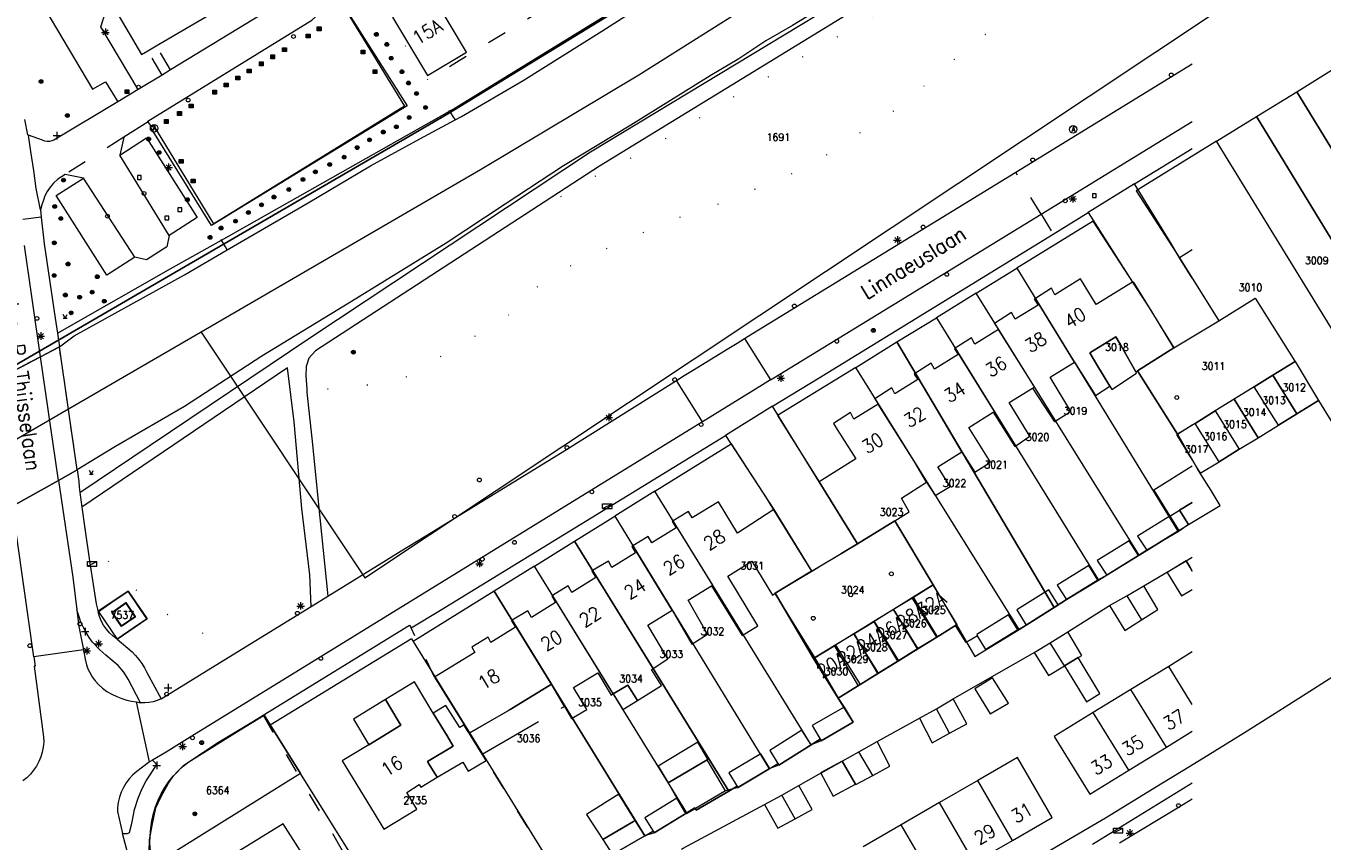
# Model space of a CAD drawing. Header units: metres. Extents: x 3 to 114181, y 112716 to 476231.
# Tile 47 of 90: x 112845 to 113017, y 475329 to 475437. Entities that reach past the tile are written whole.
import ezdxf
from ezdxf.enums import TextEntityAlignment as Align

# ---------------------------------------------------------------- set-up
doc = ezdxf.new("R2010")
doc.units = ezdxf.units.M
doc.header["$MEASUREMENT"] = 0
for name, pattern in [('DGN Style 1', [5.201608, 0.008655, -5.192953]), ('DGN Style 3', [12.11689, 8.654921, -3.461969]), ('DGN Style 5', [6.058445, 2.596476, -3.461969])]:
    doc.linetypes.add(name, pattern=pattern)
for name, color, linetype, lineweight in [('Cultuurscheiding BGT', 3, 'DGN Style 1', 0), ('Functie scheiding OTD BGT', 7, 'DGN Style 5', 0), ('Functie scheiding OWT BGT', 4, 'DGN Style 5', 0), ('Functie scheiding WGD BGT', 7, 'DGN Style 5', 0), ('Functie scheiding WGD H1 BGT', 7, 'DGN Style 5', 0), ('Hek BGT', 7, 'Continuous', 13), ('Insteeksloot BGT', 4, 'Continuous', 0), ('Kadasterperceelnummers', 14, 'Continuous', 0), ('Kadasterpercelen', 14, 'Continuous', 13), ('Kant algemeen verharding BGT', 7, 'Continuous', 0), ('Kant algemeen verharding H1 BGT', 7, 'Continuous', 0), ('Kant water BGT', 4, 'Continuous', 0), ('Lage trafo BGT', 1, 'Continuous', 30), ('Luifel H1 BGT', 1, 'DGN Style 3', 13), ('Onbegroeid terreindeel BGT', 7, 'Continuous', 0), ('Overbruggingsdeel-Dek H1 BGT', 6, 'Continuous', 13), ('Pand BGT', 7, 'Continuous', 13), ('Symbool Afvalbak BGT', 5, 'Continuous', 0), ('Symbool Boom BGT', 3, 'Continuous', 0), ('Symbool Brandkraan BGT', 1, 'Continuous', 0), ('Symbool Drainageput BGT', 5, 'Continuous', 0), ('Symbool Inspectieput BGT', 5, 'Continuous', 0), ('Symbool Kast BGT', 7, 'Continuous', 0), ('Symbool Kolk BGT', 5, 'Continuous', 0), ('Symbool Lichtmast BGT', 7, 'Continuous', 0), ('Symbool Paal - Steen BGT', 7, 'Continuous', 0), ('Symbool Verkeersbordpaal BGT', 7, 'Continuous', 0), ('Symbool Verklikker Transportleiding BGT', 5, 'Continuous', 0), ('Tekst Nummeraanduidingsreeks BGT', 7, 'Continuous', 0), ('Tekst ORL Straatnaam BGT', 3, 'Continuous', 0), ('Tussenmuur BGT', 7, 'Continuous', 13)]:
    doc.layers.add(name, color=color, linetype=linetype, lineweight=lineweight)
doc.styles.add('Style-STANDARD', font='STANDARD.shx')

# ---------------------------------------------------------------- blocks, each defined once
blk = doc.blocks.new('CELQ31')
at = {"layer": 'Symbool Verklikker Transportleiding BGT'}
for p, q in [((0, 0), (-0.025, 0.05)), ((-0.025, 0), (0.025, 0)), ((0, 0), (0.025, 0.05))]:
    blk.add_line(p, q, dxfattribs=at)
blk = doc.blocks.new('CELQ70')
at = {"layer": 'Symbool Kast BGT'}
for p, q in [((-0.062, 0.031), (0.062, 0.031)), ((-0.062, -0.031), (-0.062, 0.031)), ((-0.062, -0.031), (0.062, 0.031)), ((0.062, -0.031), (0.062, 0.031)), ((-0.062, -0.031), (0.062, -0.031))]:
    blk.add_line(p, q, dxfattribs=at)
blk = doc.blocks.new('CELQ49')
at = {"layer": 'Symbool Afvalbak BGT'}
blk.add_circle((0, 0), 0.05, dxfattribs=at)
at = {"layer": 'Symbool Afvalbak BGT', "style": 'Style-STANDARD'}
blk.add_text('A', height=0.0667, dxfattribs=at).set_placement((0.003, 0.003), align=Align.MIDDLE_CENTER)
blk = doc.blocks.new('CELQ21')
at = {"layer": 'Symbool Lichtmast BGT'}
for p, q in [((-0.05, 0), (0.05, 0)), ((0.035, -0.034), (-0.035, 0.034)), ((0.035, 0.034), (-0.035, -0.034)), ((0, 0.053), (0, -0.047))]:
    blk.add_line(p, q, dxfattribs=at)
blk = doc.blocks.new('CELQ42')
at = {"layer": 'Symbool Brandkraan BGT'}
for p, q in [((-0.021, 0.021), (0.021, -0.021)), ((-0.021, -0.021), (0.021, 0.021))]:
    blk.add_line(p, q, dxfattribs=at)
blk.add_circle((0, 0), 0.025, dxfattribs=at)
blk = doc.blocks.new('CELQ24')
at = {"layer": 'Symbool Drainageput BGT'}
blk.add_circle((0, 0), 0.025, dxfattribs=at)
blk = doc.blocks.new('CELQ72')
at = {"layer": 'Symbool Inspectieput BGT', "flags": 128}
blk.add_lwpolyline([(0.025, 0.025), (-0.025, 0.025), (-0.025, -0.025), (0.025, -0.025)], close=True, dxfattribs=at)
blk = doc.blocks.new('CELQ24_1')
at = {"layer": 'Symbool Kolk BGT'}
blk.add_circle((0, 0), 0.025, dxfattribs=at)
blk = doc.blocks.new('CELA07')
at = {"layer": 'Symbool Boom BGT'}
for radius in [0.025, 0.018, 0.011, 0.00407]:
    blk.add_circle((0, 0), radius, dxfattribs=at)
blk = doc.blocks.new('CELQ30')
at = {"layer": 'Symbool Verkeersbordpaal BGT'}
for p, q in [((-0.05, 0), (0.05, 0)), ((0, 0.05), (0, -0.05))]:
    blk.add_line(p, q, dxfattribs=at)
blk = doc.blocks.new('CELQ20')
at = {"layer": 'Symbool Paal - Steen BGT', "flags": 128}
for points in [[(-0.025, -0.025), (-0.025, 0.025), (0.025, 0.025), (0.025, -0.025)], [(-0.018, -0.018), (-0.018, 0.018), (0.018, 0.018), (0.018, -0.018)], [(-0.011, -0.011), (-0.011, 0.011), (0.011, 0.011), (0.011, -0.011)], [(-0.004, -0.004), (-0.004, 0.004), (0.004, 0.004), (0.004, -0.004)]]:
    blk.add_lwpolyline(points, close=True, dxfattribs=at)

msp = doc.modelspace()

# ---------------------------------------------------------------- linework, layer by layer
at = {"layer": 'Cultuurscheiding BGT', "flags": 128}
for points in [[(112911.53, 475411.85), (112915.65, 475413.85), (112919.18, 475416.08), (112922.89, 475418.04), (112926.05, 475419.61), (112929.88, 475421.79), (112933.54, 475423.98), (112940.02, 475428), (112942.5, 475429.36), (112944.87, 475430.77), (112955.93, 475437.12), (112958.92, 475438.92), (112961.9, 475440.83), (112967.66, 475444.73), (112970.9, 475447.07), (112974.19, 475449.07), (112977.2, 475451.21), (112979.34, 475452.59), (112982.47, 475454.68), (112984.89, 475456.4), (112989.18, 475459.79)], [(112993.67, 475449.85), (112992.42, 475447.79), (112989.52, 475443.55), (112985.07, 475441.38), (112977.42, 475439.35), (112970.35, 475434.05), (112961.31, 475426.18), (112948.95, 475418.09), (112937.58, 475413.38), (112930.23, 475410.84), (112920.35, 475406.44), (112914.17, 475403.29), (112908.96, 475398.17), (112896.22, 475390.6), (112895.38, 475390.11), (112887.5, 475388.7), (112882.56, 475388.74)], [(112901.52, 475425.55), (112898.84, 475429.82), (112898.64, 475429.7), (112892.09, 475439.57), (112891.66, 475439.93), (112891.26, 475439.98)], [(112871.27, 475408.48), (112870.24, 475410.64)], [(112853.15, 475370.25), (112854.58, 475368.11), (112856.41, 475365.74), (112859.49, 475362.52), (112861.2, 475360.93), (112865.27, 475358.03), (112867.32, 475357.22), (112868.99, 475356.27), (112870.34, 475355.28), (112873.28, 475353.85)]]:
    msp.add_lwpolyline(points, dxfattribs=at)
at = {"layer": 'Functie scheiding OTD BGT', "flags": 128}
for points in [[(112888.14, 475442.13), (112892.43, 475443.09), (112925.48, 475462.57), (112932.7, 475450.28), (112930.29, 475449.04), (112898.84, 475429.82)], [(112863.38, 475430.34), (112861.48, 475433.54)], [(112864.49, 475431.03), (112862.61, 475434.2)], [(112997.02, 475371.91), (112998.3, 475372.67)], [(112899.52, 475350.55), (112896.41, 475357.09)], [(112876.77, 475345.52), (112892.04, 475319.5)], [(112904.1, 475343.15), (112905.83, 475340.36), (112916.25, 475323.54)]]:
    msp.add_lwpolyline(points, dxfattribs=at)
at = {"layer": 'Functie scheiding OWT BGT', "flags": 128}
for points in [[(112901.52, 475425.55), (112901.95, 475424.87), (112902.25, 475424.4)], [(112872.03, 475407.16), (112871.78, 475407.59), (112871.27, 475408.48)]]:
    msp.add_lwpolyline(points, dxfattribs=at)
at = {"layer": 'Functie scheiding WGD BGT', "flags": 128}
for points in [[(112858.32, 475422.1), (112850.54, 475417.18)], [(112979.95, 475411.91), (112976.58, 475417.48)], [(112847.36, 475411.49), (112844.93, 475411.18)], [(112979.95, 475411.91), (112981.54, 475409.27)], [(112997.54, 475394.18), (113000, 475395.64)], [(112852.49, 475375.03), (112852.74, 475373.09)], [(112955.61, 475368.22), (112949.54, 475364.57)]]:
    msp.add_lwpolyline(points, dxfattribs=at)
at = {"layer": 'Functie scheiding WGD H1 BGT', "flags": 128}
for points in [[(112849.65, 475376.63), (112852.14, 475378.02), (112849.77, 475394.34), (112847.25, 475393.02)], [(112847.25, 475393.02), (112841.18, 475389.84)], [(112843.54, 475373.21), (112849.65, 475376.63)]]:
    msp.add_lwpolyline(points, dxfattribs=at)
at = {"layer": 'Hek BGT', "flags": 128}
msp.add_lwpolyline([(112888.12, 475438.5), (112895.89, 475426.28), (112869.96, 475410.42), (112861.81, 475423.51)], dxfattribs=at)
at = {"layer": 'Insteeksloot BGT', "flags": 128}
for points in [[(112955.23, 475459.62), (112943.74, 475452.06), (112931.47, 475443.92), (112902.1, 475425.88), (112901.52, 475425.55)], [(112871.27, 475408.48), (112901.52, 475425.55)], [(112849.51, 475396.14), (112864.87, 475404.88), (112871.27, 475408.48)]]:
    msp.add_lwpolyline(points, dxfattribs=at)
at = {"layer": 'Kadasterpercelen', "linetype": 'Continuous', "flags": 128}
for points in [[(112510.57, 475198.52), (112680.95, 475297.36), (112696.27, 475305.99), (112716.72, 475318.13), (112732.72, 475327.64), (112753.48, 475339.18), (112766.38, 475346.56), (112780.63, 475354.93), (112792.71, 475361.91), (112807.23, 475370.08), (112818.18, 475376.1), (112827.88, 475381.98), (112838.65, 475388.84), (112901.28, 475425.18), (112938.13, 475447.79), (112976.73, 475472.2), (113011.03, 475494.48), (113043, 475514.98)], [(113027.2, 475494.73), (113005.05, 475480.51), (112963.22, 475453.65), (112942.73, 475440.55), (112926.62, 475430.31), (112905.6, 475417.77), (112868.55, 475396.28), (112631.62, 475258.84), (112628.14, 475256.81), (112512.83, 475189.92)], [(112938.13, 475447.79), (112901.28, 475425.18), (112838.65, 475388.84), (112838.3, 475391.38), (112837.15, 475398.98), (112826.41, 475392.73), (112815.56, 475386.41), (112803.42, 475379.41), (112791.35, 475372.46), (112791.46, 475418.28), (112801.1, 475423.84), (112806.1, 475426.8), (112806.19, 475426.85), (112822.79, 475436.67), (112829.89, 475440.9)], [(112923.13, 475327.07), (112927.39, 475329.54), (112928.47, 475330.17), (112928.63, 475329.92), (112932.95, 475332.57), (112934.05, 475333.24), (112934.19, 475332.93), (112938.53, 475335.47), (112939.65, 475336.12), (112939.71, 475335.89), (112943.89, 475338.42), (112945.03, 475339.11), (112945.19, 475338.9), (112949.48, 475341.59), (112950.65, 475342.33), (112950.78, 475342.13), (112955.05, 475344.61), (112953.06, 475347.79), (112955.95, 475349.58), (112958.39, 475351.09), (112961.05, 475352.73), (112963.62, 475354.33), (112966.11, 475355.87), (112968.71, 475357.47), (112971.14, 475353.28), (112977.03, 475356.89), (112977.95, 475357.45), (112981.66, 475359.79), (112983.33, 475360.84), (112987.56, 475363.42), (112992.87, 475366.67), (112992.97, 475366.73), (112998.1, 475369.91), (112999.5, 475370.77), (113003.71, 475373.29), (113002.52, 475375.28), (113001.06, 475377.59), (113003.54, 475379.11), (113006.2, 475380.75), (113008.72, 475382.29), (113011.41, 475383.95), (113013.88, 475385.47), (113016.75, 475387.23), (113019.42, 475382.83)], [(113018.65, 475350.61), (113014.61, 475348.04), (113010.97, 475345.75), (113006.9, 475343.19), (113003, 475340.77), (112999.75, 475338.77), (112996.05, 475336.49), (112992.15, 475334.11), (112988.49, 475331.89), (112952.47, 475310.79)]]:
    msp.add_lwpolyline(points, dxfattribs=at)
for points in [[(112868.55, 475396.28), (112890.29, 475363.72), (113021.29, 475450.83), (113005.05, 475480.51), (112963.22, 475453.65), (112942.73, 475440.55), (112926.62, 475430.31), (112905.6, 475417.77)], [(113019.18, 475431.41), (113040.34, 475396.64), (113035.19, 475393.27), (113013.85, 475428.12)], [(113013.85, 475428.12), (113035.19, 475393.27), (113031.22, 475390.67), (113029.91, 475389.8), (113008.53, 475424.85)], [(113008.53, 475424.85), (113029.91, 475389.8), (113024.81, 475386.41), (113003.19, 475421.57)], [(113003.19, 475421.57), (112992.55, 475415.02), (112998.3, 475406.13), (113003.52, 475397.78), (113008.35, 475400.79), (113013.59, 475392.41), (113013.62, 475392.37), (113016.75, 475387.23), (113019.42, 475382.83), (113024.81, 475386.41)], [(112986.85, 475410.99), (112976.73, 475404.76), (112998.1, 475369.91), (112999.5, 475370.77), (113003.71, 475373.29), (113002.52, 475375.28), (113001.06, 475377.59), (113000.69, 475378.18), (112998.04, 475382.77), (112992.74, 475391.16), (112997.54, 475394.18), (112994.51, 475399.25)], [(112971.35, 475401.45), (112976.73, 475404.76), (112998.1, 475369.91), (112992.97, 475366.73)], [(112966.07, 475398.19), (112987.56, 475363.42), (112992.87, 475366.67), (112992.97, 475366.73), (112971.35, 475401.45)], [(113013.59, 475392.41), (113013.62, 475392.37), (113010.7, 475390.57), (113008.22, 475389.04), (113005.54, 475387.39), (113003.03, 475385.84), (113000.37, 475384.19), (112998.04, 475382.77), (112992.74, 475391.16), (112997.54, 475394.18), (113003.52, 475397.78), (113008.35, 475400.79)], [(112960.84, 475394.97), (112966.07, 475398.19), (112987.56, 475363.42), (112983.33, 475360.84), (112981.66, 475359.79)], [(112955.37, 475391.6), (112960.84, 475394.97), (112981.66, 475359.79), (112977.95, 475357.45), (112977.03, 475356.89)], [(113013.62, 475392.37), (113016.75, 475387.23), (113013.88, 475385.47), (113010.7, 475390.57)], [(112955.61, 475368.22), (112960.55, 475371.26), (112965.64, 475362.77), (112968.71, 475357.47), (112971.14, 475353.28), (112977.03, 475356.89), (112955.37, 475391.6), (112944.99, 475385.22), (112950.54, 475376.45)], [(113008.22, 475389.04), (113010.7, 475390.57), (113013.88, 475385.47), (113011.41, 475383.95)], [(113008.72, 475382.29), (113011.41, 475383.95), (113008.22, 475389.04), (113005.54, 475387.39)], [(113005.54, 475387.39), (113003.03, 475385.84), (113006.2, 475380.75), (113008.72, 475382.29)], [(113003.54, 475379.11), (113000.37, 475384.19), (113003.03, 475385.84), (113006.2, 475380.75)], [(112998.04, 475382.77), (113000.69, 475378.18), (113001.06, 475377.59), (113003.54, 475379.11), (113000.37, 475384.19)], [(112949.5, 475364.61), (112944.68, 475361.67), (112949.79, 475353.01), (112953.06, 475347.79), (112955.05, 475344.61), (112950.78, 475342.13), (112950.65, 475342.33), (112949.48, 475341.59), (112928.71, 475375.18), (112938.84, 475381.47), (112943.47, 475374.32), (112944.45, 475372.73)], [(112928.71, 475375.18), (112923.41, 475371.89), (112943.89, 475338.42), (112945.03, 475339.11), (112945.19, 475338.9), (112949.48, 475341.59)], [(112923.41, 475371.89), (112943.89, 475338.42), (112939.71, 475335.89), (112939.65, 475336.12), (112938.53, 475335.47), (112918.07, 475368.57)], [(112960.55, 475371.26), (112965.64, 475362.77), (112962.86, 475361.07), (112960.37, 475359.53), (112957.8, 475357.94), (112955.13, 475356.3), (112952.69, 475354.79), (112949.79, 475353.01), (112944.68, 475361.67), (112949.5, 475364.61), (112955.61, 475368.22)], [(112918.07, 475368.57), (112938.53, 475335.47), (112934.19, 475332.93), (112934.05, 475333.24), (112932.95, 475332.57), (112912.75, 475365.26)], [(112912.75, 475365.26), (112907.44, 475361.96), (112927.39, 475329.54), (112928.47, 475330.17), (112928.63, 475329.92), (112932.95, 475332.57)], [(112968.71, 475357.47), (112966.11, 475355.87), (112962.86, 475361.07), (112965.64, 475362.77)], [(112854.93, 475359.29), (112857.41, 475355.6), (112861.35, 475358.29), (112858.87, 475361.96)], [(112907.44, 475361.96), (112896.7, 475355.29), (112916.28, 475323.55), (112923.13, 475327.07), (112927.39, 475329.54)], [(112966.11, 475355.87), (112962.86, 475361.07), (112960.37, 475359.53), (112963.62, 475354.33)], [(112963.62, 475354.33), (112960.37, 475359.53), (112957.8, 475357.94), (112961.05, 475352.73)], [(112961.05, 475352.73), (112958.39, 475351.09), (112955.13, 475356.3), (112957.8, 475357.94)], [(112909.94, 475320.3), (112896.86, 475313.58), (112881.74, 475337.8), (112877.7, 475344.26), (112896.48, 475355.66), (112896.7, 475355.29), (112916.28, 475323.55), (112913.28, 475322.01)], [(112958.39, 475351.09), (112955.13, 475356.3), (112952.69, 475354.79), (112955.95, 475349.58)], [(112955.95, 475349.58), (112953.06, 475347.79), (112949.79, 475353.01), (112952.69, 475354.79)], [(112876.91, 475345.53), (112877.7, 475344.26), (112881.74, 475337.8), (112863.22, 475326.25), (112862.16, 475325.59), (112861.96, 475326.57), (112861.84, 475327.55), (112861.78, 475328.55), (112861.8, 475329.54), (112861.88, 475330.54), (112862.04, 475331.52), (112862.26, 475332.49), (112862.53, 475333.39), (112862.87, 475334.27), (112863.28, 475335.11), (112863.74, 475335.93), (112864.27, 475336.71), (112864.86, 475337.44), (112865.5, 475338.13), (112866.19, 475338.76), (112866.93, 475339.34), (112873.73, 475343.59)], [(112863.22, 475326.25), (112871.4, 475300.7), (112896.86, 475313.58), (112881.74, 475337.8)]]:
    msp.add_lwpolyline(points, close=True, dxfattribs=at)
at = {"layer": 'Kant algemeen verharding BGT', "flags": 128}
for points in [[(112852.14, 475378.02), (112852.36, 475376.47), (112852.4, 475375.72), (112852.49, 475375.03), (112861.82, 475381.3), (112882.99, 475395.54), (112920.21, 475420.17), (112997.44, 475466.84)], [(112989.18, 475459.79), (112921.39, 475418.25), (112911.53, 475411.85)], [(112861.56, 475424.13), (112861.48, 475424.25), (112883.24, 475437.62), (112888.13, 475442.13), (112888.14, 475442.13), (112885.48, 475445.39), (112882.07, 475442.27), (112880.78, 475441.16), (112879.49, 475440.2), (112877.79, 475439.13), (112864.49, 475431.03), (112863.38, 475430.34), (112860.2, 475428.44), (112857.5, 475426.78), (112849.04, 475421.73), (112848.76, 475421.61), (112848.45, 475421.54), (112848.14, 475421.54), (112847.84, 475421.6), (112847.55, 475421.71), (112845.67, 475422.38)], [(112855.66, 475441.53), (112854.66, 475440.96), (112852.6, 475441.34), (112850.78, 475444.39), (112846.28, 475441.75), (112854.16, 475428.49), (112855.88, 475429.44), (112857.5, 475426.78)], [(112860.2, 475428.44), (112855.28, 475436.73), (112855.95, 475438.82), (112856.89, 475439.46)], [(112882.56, 475388.74), (112882.58, 475388.27), (112883.26, 475382.23), (112884.32, 475371.68), (112885.38, 475361.29), (112893.08, 475366.04), (112895.1, 475367.28), (112899.15, 475369.77), (112916.45, 475380.38), (112931.6, 475389.88), (112932.61, 475390.51), (112933.93, 475391.32), (112938.34, 475394.03), (112939.64, 475394.83), (112940.64, 475395.44), (112941.12, 475395.74), (112976.58, 475417.48), (113000, 475431.83)], [(112847.27, 475412.46), (112846.69, 475415.29), (112846.36, 475417.68), (112845.97, 475420.23), (112845.67, 475422.38), (112845.57, 475422.42), (112845.2, 475424.43)], [(112861.56, 475424.13), (112858.32, 475422.1), (112857.8, 475419.71), (112861.33, 475422.01), (112868.03, 475411.48), (112864.34, 475409.1), (112864.03, 475407.57), (112861.31, 475405.86), (112859.79, 475406.23), (112856.05, 475403.83), (112849.35, 475414.36), (112852.96, 475416.67), (112850.54, 475417.18), (112849.58, 475416.56), (112849.01, 475416.01), (112848.54, 475415.48), (112848.15, 475414.93), (112847.85, 475414.35), (112847.65, 475413.78), (112847.45, 475413.15), (112847.27, 475412.46), (112847.36, 475411.49), (112847.76, 475407.96), (112849.2, 475398.13), (112849.51, 475396.14)], [(112979.95, 475411.91), (113000, 475424.19)], [(112864.34, 475409.1), (112857.8, 475419.71)], [(112992.34, 475415.92), (113000, 475420.61)], [(112859.79, 475406.23), (112852.96, 475416.67)], [(112998.3, 475406.13), (112997.21, 475408.03), (112992.34, 475415.92), (112986.18, 475412.11), (112992.07, 475402.9)], [(112911.53, 475411.85), (112883.71, 475393.79), (112882.83, 475392.84), (112882.48, 475391.74), (112882.47, 475390.48), (112882.56, 475388.74)], [(112940.64, 475395.44), (112944.06, 475389.94), (112944.5, 475390.21), (112979.95, 475411.91)], [(112981.54, 475409.27), (112986.18, 475412.11)], [(112944.32, 475386.47), (112950.51, 475390.24), (112981.54, 475409.27)], [(112841.18, 475389.84), (112847.25, 475393.02), (112845.14, 475407.75)], [(112849.51, 475396.14), (112849.64, 475395.23), (112849.77, 475394.34)], [(112847.25, 475393.02), (112849.77, 475394.34)], [(112873.28, 475353.85), (112880.63, 475358.37), (112883.16, 475359.92), (112882.98, 475364.13), (112881.92, 475372.9), (112880.89, 475384.41), (112880.03, 475391.53), (112878.38, 475390.46), (112852.74, 475373.09), (112853.15, 475370.25)], [(112992.74, 475391.16), (112998.04, 475382.77)], [(112944.06, 475389.94), (112943.02, 475389.3), (112941.74, 475388.51), (112937.34, 475385.81), (112936.05, 475385.01), (112935.03, 475384.38), (112933.91, 475383.7), (112866.76, 475342.39), (112863.95, 475340.63), (112862.13, 475339.57)], [(112935.03, 475384.38), (112931.6, 475389.88)], [(112950.54, 475376.45), (112945.62, 475384.38), (112944.32, 475386.47), (112938.1, 475382.57), (112944.5, 475372.76)], [(112861.78, 475324.12), (112861.68, 475327.35), (112861.71, 475329), (112862.06, 475330.92), (112862.56, 475333.25), (112863.22, 475334.66), (112864.26, 475336.52), (112864.9, 475337.48), (112866.27, 475338.91), (112870.63, 475341.81), (112875.49, 475344.72), (112876.77, 475345.52), (112896.2, 475357.46), (112896.41, 475357.09), (112900.29, 475359.42), (112938.1, 475382.57)], [(112852.14, 475378.02), (112849.65, 475376.63), (112851.53, 475363.8), (112852.08, 475359.46)], [(112849.65, 475376.63), (112843.54, 475373.21)], [(112846.37, 475353.27), (112843.54, 475373.21), (112841.18, 475371.89)], [(112965.64, 475362.77), (112960.55, 475371.26)], [(112853.15, 475370.25), (112853.77, 475365.99), (112854.33, 475362.24), (112854.64, 475360.27), (112854.89, 475359.23)], [(112999.5, 475370.77), (112998.25, 475369.92)], [(112993.99, 475367.39), (112992.87, 475366.67)], [(112993.57, 475362.67), (112999.19, 475365.98)], [(112988.67, 475364.06), (112987.49, 475363.41)], [(112883.16, 475359.92), (112885.38, 475361.29)], [(112944.66, 475361.63), (112949.89, 475353.14)], [(112983.33, 475360.84), (112982.21, 475360.12)], [(112856.71, 475348.3), (112857.37, 475348), (112858.03, 475347.72), (112858.7, 475347.5), (112859.34, 475347.36), (112859.98, 475347.27), (112860.52, 475347.15), (112858.89, 475350.27), (112858.31, 475351.22), (112857.58, 475352.08), (112856.78, 475352.76), (112855.95, 475353.45), (112855.12, 475354.19), (112854.17, 475355.19), (112853.72, 475355.81), (112853.31, 475356.46), (112852.95, 475357.13), (112852.63, 475357.83), (112852.37, 475358.55), (112852.08, 475359.46), (112852.36, 475357.29), (112852.97, 475354.18), (112853.18, 475352.94), (112853.37, 475352.2), (112853.56, 475351.67), (112853.8, 475351.16), (112854.13, 475350.6), (112854.52, 475350.08), (112854.95, 475349.59), (112855.49, 475349.1), (112856.07, 475348.67), (112856.71, 475348.3)], [(112857.42, 475355.6), (112856.91, 475355.99), (112856.43, 475356.43), (112856.01, 475356.92), (112855.64, 475357.45), (112855.33, 475358.02), (112855.08, 475358.61), (112854.89, 475359.23)], [(112983.48, 475356.54), (112989.04, 475360.04)], [(112971.51, 475356.05), (112970.01, 475355.14), (112968.6, 475357.41)], [(112977.95, 475357.45), (112976.85, 475356.82)], [(112852.97, 475354.18), (112846.37, 475353.27), (112846.57, 475352.03), (112846.43, 475352.01), (112847.68, 475342.64), (112847.69, 475341.97), (112847.63, 475341.29), (112847.5, 475340.63), (112847.3, 475339.99), (112847.04, 475339.37), (112846.72, 475338.77), (112846.35, 475338.21), (112845.92, 475337.69), (112845.44, 475337.22), (112844.91, 475336.8)], [(112857.42, 475355.6), (112859.4, 475353.91), (112859.88, 475353.43), (112860.32, 475352.91), (112860.71, 475352.36), (112861.06, 475351.78), (112861.37, 475351.18), (112862.14, 475349.73), (112863.25, 475347.67), (112868.37, 475350.82), (112873.28, 475353.85)], [(112968.31, 475347.67), (112979.01, 475353.82)], [(112861.7, 475339.32), (112859.98, 475347.27)], [(112863.25, 475347.67), (112862.73, 475347.45), (112862.2, 475347.29), (112861.64, 475347.18), (112861.08, 475347.14), (112860.52, 475347.15)], [(112953.05, 475347.79), (112953.85, 475346.59)], [(112958.21, 475342.01), (112963.82, 475345.1)], [(112950.79, 475342.12), (112949.44, 475341.57)], [(112860.74, 475335.8), (112861.29, 475336.83), (112862.66, 475338.89), (112862.56, 475339.11), (112862.13, 475339.57), (112861.82, 475339.39), (112861.7, 475339.32), (112860.61, 475338.48), (112860.04, 475338.07), (112859.51, 475337.61), (112859.04, 475337.1), (112858.62, 475336.54), (112858.26, 475335.94), (112857.96, 475335.31), (112857.73, 475334.64), (112857.57, 475333.96), (112857.48, 475333.27), (112857.46, 475332.74), (112858.16, 475329.85), (112858.81, 475329.84), (112859.05, 475329.99), (112859.37, 475331.16), (112859.72, 475333.01), (112860.21, 475334.52), (112860.74, 475335.8)], [(112945.16, 475338.89), (112943.96, 475338.44)], [(112947.83, 475336.2), (112950.46, 475337.71), (112950.72, 475337.85), (112953.56, 475339.43)], [(112939.72, 475335.92), (112938.11, 475335.51)], [(113000, 475336.5), (112986.75, 475328.38)], [(112932.25, 475327.78), (112932.47, 475327.89), (112943.29, 475333.68)], [(113000, 475334.41), (112998.26, 475333.34), (112990.34, 475328.55)], [(112859.92, 475323.85), (112859.7, 475324.5), (112859.49, 475325.09), (112858.84, 475327.17), (112858.16, 475329.85)], [(112928.63, 475329.94), (112927.4, 475329.53)]]:
    msp.add_lwpolyline(points, dxfattribs=at)
at = {"layer": 'Kant algemeen verharding H1 BGT', "flags": 128}
msp.add_lwpolyline([(112849.65, 475376.63), (112847.25, 475393.02)], dxfattribs=at)
at = {"layer": 'Kant water BGT', "flags": 128}
for points in [[(113000, 475470.09), (112988.85, 475463.06), (112967.65, 475449.51), (112958.72, 475444.29), (112951.84, 475439.87), (112946.97, 475436.89), (112943.45, 475434.87), (112939.86, 475432.47), (112936.08, 475430.22), (112925.53, 475423.71), (112916.63, 475418.33), (112908.88, 475413.24), (112901.05, 475408.07), (112888.51, 475400.35), (112876.62, 475393.1), (112866.37, 475386.44), (112857.19, 475381.14), (112854.75, 475379.63), (112852.14, 475378.02)], [(112902.25, 475424.4), (112903.08, 475424.84), (112911.29, 475429.63), (112921.7, 475436.16), (112928.07, 475440.24), (112929.24, 475440.91), (112931.35, 475442.32), (112932.65, 475443.09), (112935.65, 475444.21), (112938.37, 475445.96), (112940.03, 475447.32), (112942.06, 475449.21), (112947.34, 475452.56), (112951.53, 475454.94), (112953.34, 475456.21), (112956.51, 475458.56)], [(112872.03, 475407.16), (112882.75, 475413.39), (112891.01, 475418.33), (112897.57, 475421.91), (112902.25, 475424.4)], [(112849.77, 475394.34), (112851.74, 475395.8), (112866.36, 475403.87), (112872.03, 475407.16)]]:
    msp.add_lwpolyline(points, dxfattribs=at)
at = {"layer": 'Lage trafo BGT', "flags": 128}
msp.add_lwpolyline([(112858, 475357.31), (112859.83, 475358.55), (112858.59, 475360.39), (112856.75, 475359.14), (112858, 475357.31)], dxfattribs=at)
at = {"layer": 'Luifel H1 BGT', "flags": 128}
for points in [[(112989.84, 475395.67), (112986.39, 475393.54)], [(112992.5, 475391.01), (112990.6, 475394.35), (112989.84, 475395.67)], [(112986.39, 475393.54), (112987.29, 475392.04)], [(112987.29, 475392.04), (112989.05, 475389.12)], [(112989.34, 475388.68), (112992.6, 475390.84)], [(112992.6, 475390.84), (112992.5, 475391.01)], [(112989.05, 475389.12), (112989.34, 475388.68)], [(113000, 475378.5), (112994.9, 475375.35)], [(112994.9, 475375.35), (112997.02, 475371.91), (112998.21, 475369.98)], [(112998.3, 475372.67), (113000, 475373.72)], [(112999.5, 475370.77), (112998.3, 475372.67)], [(112998.21, 475369.98), (112999.5, 475370.77)], [(112999.19, 475365.98), (112996.65, 475364.41)], [(112999.72, 475365.07), (112999.19, 475365.98)], [(112996.65, 475364.41), (112998.55, 475361.32)], [(113000, 475364.6), (112999.72, 475365.07)], [(112998.55, 475361.32), (113000, 475362.17)], [(112984.87, 475353.15), (112983.05, 475352.05)], [(112987.75, 475348.39), (112984.87, 475353.15)], [(112983.05, 475352.05), (112985.98, 475347.3)], [(112914.68, 475349.41), (112909.54, 475346.26)], [(112915.03, 475349.63), (112914.68, 475349.41)], [(112916.74, 475346.67), (112915.03, 475349.63)], [(112925.14, 475349.48), (112923.2, 475348.35)], [(112926.41, 475347.46), (112925.14, 475349.48)], [(112893.01, 475347.59), (112888.78, 475345.01)], [(112894.69, 475344.78), (112893.01, 475347.59)], [(112923.2, 475348.35), (112924.5, 475346.26)], [(112924.5, 475346.26), (112926.41, 475347.46)], [(112985.98, 475347.3), (112987.75, 475348.39)], [(112901.03, 475346.82), (112899.35, 475345.78)], [(112899.35, 475345.78), (112901.18, 475342.78)], [(112902.86, 475343.87), (112901.03, 475346.82)], [(112909.54, 475346.26), (112909.26, 475346.1), (112904.1, 475343.15)], [(112905.83, 475340.36), (112916.74, 475346.67)], [(112888.78, 475345.01), (112890.82, 475341.61)], [(112890.82, 475341.61), (112895.05, 475344.19)], [(112895.05, 475344.19), (112894.69, 475344.78)], [(112903.43, 475344.22), (112902.86, 475343.87)], [(112903.5, 475344.12), (112903.43, 475344.22)], [(112903.99, 475343.33), (112903.5, 475344.12)], [(112901.18, 475342.78), (112902, 475341.43)], [(112904.1, 475343.15), (112903.99, 475343.33)], [(112905.83, 475340.36), (112904.1, 475343.15)], [(112934.43, 475341.95), (112929.18, 475338.78)], [(112935.76, 475339.68), (112934.43, 475341.95)], [(112902, 475341.43), (112898.59, 475339.39)], [(112906.35, 475339.51), (112905.83, 475340.36)], [(112905.83, 475340.36), (112905.83, 475340.36)], [(112898.59, 475339.39), (112898.91, 475338.87)], [(112898.91, 475338.87), (112899.63, 475337.67)], [(112899.86, 475337.29), (112903.26, 475339.31)], [(112903.26, 475339.31), (112903.99, 475338.1)], [(112903.99, 475338.1), (112906.35, 475339.51)], [(112929.18, 475338.78), (112930.48, 475336.54)], [(112931.48, 475337.14), (112935.67, 475339.62)], [(112935.67, 475339.62), (112935.76, 475339.68)], [(112953.56, 475339.43), (112950.7, 475337.88)], [(112955.33, 475336.38), (112953.56, 475339.43)], [(112899.63, 475337.67), (112899.86, 475337.29)], [(112930.48, 475336.54), (112931.48, 475337.14)], [(112950.7, 475337.88), (112950.72, 475337.85)], [(112950.72, 475337.85), (112952.38, 475334.78)], [(112923.97, 475335.03), (112919.68, 475332.36)], [(112926.13, 475331.55), (112923.97, 475335.03)], [(112952.38, 475334.78), (112955.33, 475336.38)], [(112919.68, 475332.36), (112921.84, 475329.05), (112926.13, 475331.55)]]:
    msp.add_lwpolyline(points, dxfattribs=at)
at = {"layer": 'Onbegroeid terreindeel BGT', "flags": 128}
for points in [[(112887.78, 475438.84), (112895.55, 475426.2), (112870.24, 475410.64)], [(112870.24, 475410.64), (112862.29, 475423.64), (112862.03, 475423.45), (112861.56, 475424.13)], [(112854.89, 475359.23), (112856.73, 475360.5), (112858.87, 475361.93), (112861.4, 475358.27), (112860.41, 475357.61), (112857.42, 475355.6)]]:
    msp.add_lwpolyline(points, dxfattribs=at)
at = {"layer": 'Overbruggingsdeel-Dek H1 BGT', "flags": 128}
msp.add_lwpolyline([(112852.14, 475378.02), (112849.77, 475394.34), (112847.25, 475393.02), (112841.18, 475389.84), (112838.72, 475388.55), (112841.18, 475371.89), (112843.54, 475373.21), (112849.65, 475376.63), (112852.14, 475378.02)], dxfattribs=at)
at = {"layer": 'Pand BGT', "flags": 128}
for points in [[(112856.89, 475439.46), (112856.93, 475439.38), (112860.66, 475433.06), (112861.48, 475433.54), (112862.61, 475434.2), (112876, 475442.07), (112877.78, 475443.12), (112879.32, 475444.02), (112877.29, 475447.47), (112883.75, 475451.29), (112877.39, 475462.13), (112858.91, 475451.35), (112858.63, 475451.81), (112852, 475447.82), (112851.96, 475447.8), (112855.66, 475441.53)], [(112898.58, 475430.26), (112903.77, 475433.36), (112899.16, 475441.09), (112893.96, 475437.99), (112898.58, 475430.26)], [(113000, 475407.19), (112998.3, 475406.13)], [(113000, 475403.41), (112998.3, 475406.13)], [(112992.07, 475402.9), (112987.26, 475399.93), (112985.18, 475403.34), (112981.76, 475401.23), (112981.31, 475402.1), (112979.2, 475400.74)], [(112992.07, 475402.9), (112992.14, 475402.94), (112997.54, 475394.18)], [(112979.2, 475400.74), (112979.05, 475400.64), (112979.56, 475399.87), (112976.52, 475397.99), (112976.04, 475398.89), (112973.79, 475397.43), (112974.32, 475396.63)], [(112974.32, 475396.63), (112971.18, 475394.68), (112970.73, 475395.54), (112968.57, 475394.14)], [(112984.38, 475392.29), (112987.17, 475387.87), (112989.05, 475389.12), (112987.29, 475392.04), (112986.39, 475393.54), (112989.84, 475395.67), (112990.6, 475394.35), (112992.5, 475391.01), (112992.74, 475391.16)], [(112968.57, 475394.14), (112968.47, 475394.08), (112968.97, 475393.32), (112965.81, 475391.36), (112965.38, 475392.18), (112963.29, 475390.83)], [(112997.54, 475394.18), (112992.74, 475391.16)], [(112978.82, 475388.86), (112981.71, 475384.4), (112981.8, 475384.46), (112983.57, 475385.56), (112983.88, 475385.74), (112981.17, 475390.31), (112984.38, 475392.29)], [(112963.29, 475390.83), (112963.13, 475390.72), (112963.6, 475390), (112960.57, 475388.12), (112960.15, 475388.91), (112957.89, 475387.45), (112958.35, 475386.75)], [(112973.61, 475385.65), (112976.46, 475381.11), (112978.47, 475382.49), (112975.7, 475386.93), (112978.82, 475388.86)], [(112958.35, 475386.75), (112955.13, 475384.76), (112954.67, 475385.62), (112952.41, 475384.16), (112952.92, 475383.39), (112955.36, 475379.48), (112950.54, 475376.45)], [(112969.46, 475380.41), (112971.16, 475377.74), (112973.25, 475379.04), (112970.38, 475383.65), (112973.61, 475385.65)], [(112998.04, 475382.77), (113000, 475383.99)], [(112998.04, 475382.77), (112997.9, 475382.69), (113000, 475379.29)], [(112964.76, 475376.41), (112965.9, 475374.63), (112967.87, 475375.84), (112966.25, 475378.43), (112969.46, 475380.41)], [(112955.61, 475368.22), (112950.54, 475376.45)], [(112960.55, 475371.26), (112962.47, 475372.48), (112961.43, 475374.29), (112964.76, 475376.41)], [(112944.5, 475372.76), (112939.68, 475369.65), (112937.17, 475373.81), (112933.68, 475371.65), (112933.21, 475372.51), (112931.14, 475371.26)], [(113000, 475373.72), (112998.3, 475372.67), (112999.5, 475370.77)], [(112931.14, 475371.26), (112931.03, 475371.2), (112931.54, 475370.33), (112928.32, 475368.35), (112927.85, 475369.2), (112925.81, 475367.97)], [(112944.5, 475372.76), (112949.54, 475364.57)], [(112960.55, 475371.26), (112955.61, 475368.22)], [(112998.25, 475369.92), (112998.21, 475369.98), (112997.02, 475371.91), (112992.74, 475369.23), (112993.99, 475367.39)], [(112998.25, 475369.92), (112993.99, 475367.39)], [(113000, 475371.07), (112999.5, 475370.77)], [(112925.81, 475367.97), (112925.68, 475367.89), (112926.18, 475367.02), (112923.04, 475365.08), (112922.57, 475365.93), (112920.48, 475364.67)], [(112992.87, 475366.67), (112991.61, 475368.62), (112987.38, 475366.02), (112988.67, 475364.06)], [(112992.87, 475366.67), (112988.67, 475364.06)], [(112999.19, 475365.98), (113000, 475366.47)], [(112999.19, 475365.98), (112999.72, 475365.07), (113000, 475364.6)], [(112920.48, 475364.67), (112920.39, 475364.62), (112920.9, 475363.76), (112917.71, 475361.79), (112917.24, 475362.64), (112915.15, 475361.38)], [(112936.26, 475362.65), (112940.32, 475356.06), (112942.4, 475357.34), (112938.39, 475363.96), (112941.59, 475365.92), (112944.32, 475361.42), (112944.66, 475361.63)], [(112949.54, 475364.57), (112944.66, 475361.63)], [(112987.49, 475363.41), (112986.29, 475365.37), (112982.08, 475362.75), (112983.33, 475360.84)], [(112931.02, 475359.44), (112933.62, 475354.93), (112935.72, 475356.24), (112933.13, 475360.74), (112936.26, 475362.65)], [(112949.89, 475353.14), (112952.51, 475354.74), (112955.14, 475356.35), (112957.76, 475357.96), (112960.39, 475359.56), (112963.01, 475361.17), (112965.64, 475362.77)], [(112968.6, 475357.41), (112968.81, 475357.54), (112968.73, 475357.68), (112965.64, 475362.77)], [(112987.49, 475363.41), (112983.33, 475360.84)], [(112989.04, 475360.04), (112991.3, 475361.35), (112993.57, 475362.67)], [(112993.25, 475358.13), (112995.45, 475359.53), (112993.57, 475362.67)], [(112915.15, 475361.38), (112915.07, 475361.33), (112915.57, 475360.46), (112912.37, 475358.48), (112911.89, 475359.34), (112909.82, 475358.09)], [(112982.21, 475360.12), (112980.98, 475362.11), (112976.75, 475359.48), (112977.95, 475357.45)], [(112928.49, 475351.7), (112930.46, 475353), (112927.79, 475357.46), (112931.02, 475359.44)], [(112982.21, 475360.12), (112977.95, 475357.45)], [(112989.04, 475360.04), (112991.05, 475356.73), (112993.25, 475358.13)], [(112909.82, 475358.09), (112909.72, 475358.03), (112910.23, 475357.16), (112906.99, 475355.16), (112906.61, 475355.85), (112904.44, 475354.54), (112904.85, 475353.84), (112899.52, 475350.55), (112903.43, 475344.22), (112903.5, 475344.12), (112903.99, 475343.33), (112904.1, 475343.15), (112909.54, 475346.26), (112914.68, 475349.41), (112915.03, 475349.63)], [(112968.6, 475357.41), (112966.19, 475355.92), (112963.56, 475354.29), (112960.93, 475352.66), (112958.3, 475351.04), (112955.68, 475349.41), (112953.05, 475347.79)], [(112976.85, 475356.82), (112975.62, 475358.81), (112971.76, 475356.41), (112971.42, 475356.2), (112971.51, 475356.05)], [(112976.85, 475356.82), (112972.63, 475354.2), (112971.51, 475356.05)], [(112979.01, 475353.82), (112981.15, 475355.12), (112983.48, 475356.54)], [(112983.05, 475352.05), (112984.87, 475353.15), (112984.94, 475353.19), (112985.33, 475353.43), (112983.48, 475356.54)], [(112949.89, 475353.14), (112953.05, 475347.79)], [(112979.01, 475353.82), (112980.95, 475350.78), (112983.05, 475352.05)], [(113000, 475353.9), (112996.89, 475351.99)], [(112915.03, 475349.63), (112916.74, 475346.67), (112917.66, 475345.08), (112919.71, 475346.27), (112917.96, 475349.18), (112921.15, 475351.15), (112922.92, 475348.19), (112923.16, 475348.33), (112923.2, 475348.35)], [(112923.2, 475348.35), (112925.14, 475349.48), (112926.41, 475347.46), (112929.6, 475349.46), (112928.3, 475351.58), (112928.49, 475351.7)], [(112996.89, 475351.99), (112991.87, 475348.94)], [(112902, 475341.43), (112901.18, 475342.78), (112899.35, 475345.78), (112896.84, 475349.93), (112893.01, 475347.59), (112894.69, 475344.78), (112895.05, 475344.19), (112890.82, 475341.61), (112887.27, 475339.45), (112891.49, 475332.55), (112892.8, 475330.4), (112897.18, 475333.06), (112895.83, 475335.28), (112897.49, 475336.32), (112897.68, 475335.98), (112899.86, 475337.29), (112899.63, 475337.67), (112898.91, 475338.87), (112898.59, 475339.39), (112902, 475341.43)], [(112975.61, 475347.09), (112973.52, 475350.46), (112971.14, 475348.99), (112973.18, 475345.69), (112975.61, 475347.09)], [(112991.87, 475348.94), (112986.86, 475345.88)], [(112963.82, 475345.1), (112966.07, 475346.38), (112968.31, 475347.67)], [(112967.79, 475343.12), (112970.08, 475344.38), (112968.31, 475347.67)], [(112953.85, 475346.59), (112949.58, 475344.13), (112950.79, 475342.12)], [(112953.85, 475346.59), (112955.03, 475344.61), (112950.79, 475342.12)], [(112986.86, 475345.88), (112981.66, 475342.7), (112986.42, 475335.03), (112991.58, 475338.22)], [(112963.82, 475345.1), (112965.51, 475341.86), (112967.79, 475343.12)], [(112949.44, 475341.57), (112948.24, 475343.53), (112943.97, 475340.84), (112945.16, 475338.89)], [(112953.56, 475339.43), (112955.8, 475340.67), (112958.21, 475342.01)], [(112957.62, 475337.53), (112959.9, 475338.77), (112958.21, 475342.01)], [(112996.58, 475341.3), (113000, 475343.41)], [(112943.96, 475338.44), (112942.77, 475340.4), (112938.52, 475337.88), (112939.72, 475335.92)], [(112949.44, 475341.57), (112945.16, 475338.89)], [(112991.58, 475338.22), (112996.58, 475341.3)], [(112938.11, 475335.51), (112935.67, 475339.62), (112931.48, 475337.14), (112930.48, 475336.54), (112931.66, 475334.53)], [(112953.56, 475339.43), (112955.33, 475336.38), (112955.37, 475336.31), (112957.62, 475337.53)], [(112976.16, 475328.93), (112981.4, 475331.97), (112976.84, 475339.92), (112971.56, 475336.86)], [(112943.96, 475338.44), (112939.72, 475335.92)], [(112971.56, 475336.86), (112966.49, 475333.93)], [(112938.11, 475335.51), (112933.92, 475333.03), (112932.91, 475332.43), (112932.86, 475332.51), (112928.63, 475329.94)], [(112943.29, 475333.68), (112945.56, 475334.94), (112947.83, 475336.2)], [(112947.32, 475331.79), (112949.6, 475333.04), (112947.83, 475336.2)], [(112931.66, 475334.53), (112927.4, 475331.9), (112928.63, 475329.94)], [(112943.29, 475333.68), (112945.04, 475330.54), (112947.32, 475331.79)], [(112966.49, 475333.93), (112961.41, 475330.99)], [(112879.45, 475331.14), (112872.97, 475327.16), (112878.64, 475317.77), (112882.6, 475320.27), (112884.87, 475321.71), (112886.45, 475319.21), (112889.99, 475321.31), (112886.03, 475327.44), (112883.01, 475325.52), (112879.45, 475331.14)], [(112927.4, 475329.53), (112926.13, 475331.55), (112921.84, 475329.05), (112923.13, 475327.07)], [(112961.41, 475330.99), (112956.34, 475328.06)], [(112927.4, 475329.53), (112923.13, 475327.07)], [(112971.09, 475325.99), (112976.16, 475328.93)]]:
    msp.add_lwpolyline(points, dxfattribs=at)
at = {"layer": 'Tussenmuur BGT', "flags": 128}
for points in [[(112984.38, 475392.29), (112979.2, 475400.74)], [(112978.82, 475388.86), (112979.09, 475389.03), (112974.32, 475396.63)], [(112973.61, 475385.65), (112973.77, 475385.74), (112968.57, 475394.14)], [(112969.46, 475380.41), (112963.29, 475390.83)], [(112964.76, 475376.41), (112963.12, 475379.17), (112958.35, 475386.75)], [(112936.26, 475362.65), (112936.4, 475362.74), (112931.14, 475371.26)], [(112931.02, 475359.44), (112925.81, 475367.97)], [(112920.48, 475364.67), (112928.49, 475351.7)], [(112923.2, 475348.35), (112915.15, 475361.38)], [(112966.19, 475355.92), (112963.01, 475361.17)], [(112991.3, 475361.35), (112993.25, 475358.13)], [(112963.56, 475354.29), (112960.39, 475359.56)], [(112909.82, 475358.09), (112915.03, 475349.63)], [(112960.93, 475352.66), (112957.76, 475357.96)], [(112958.3, 475351.04), (112955.14, 475356.35)], [(112952.51, 475354.74), (112955.68, 475349.41)], [(112983.05, 475352.05), (112981.15, 475355.12)], [(113000, 475346.95), (112996.89, 475351.99)], [(112996.58, 475341.3), (112991.87, 475348.94)], [(112967.79, 475343.12), (112966.07, 475346.38)], [(112991.58, 475338.22), (112986.86, 475345.88)], [(112957.62, 475337.53), (112955.8, 475340.67)], [(112976.16, 475328.93), (112971.56, 475336.86)], [(112932.86, 475332.51), (112931.66, 475334.53)], [(112947.32, 475331.79), (112945.56, 475334.94)], [(112971.09, 475325.99), (112966.49, 475333.93)], [(112966.02, 475323.05), (112961.41, 475330.99)]]:
    msp.add_lwpolyline(points, dxfattribs=at)

# ---------------------------------------------------------------- block references
at = {"layer": 'Symbool Afvalbak BGT', "xscale": 10, "yscale": 10, "zscale": 10}
for p in [(112862.33, 475423.29), (112984.2, 475423.14)]:
    msp.add_blockref('CELQ49', p, dxfattribs=at)
at = {"layer": 'Symbool Boom BGT', "xscale": 10, "yscale": 10, "zscale": 10}
for p in [(112891.8, 475435.73), (112893.19, 475434.41), (112893.76, 475432.57), (112847.34, 475429.48), (112895.2, 475430.78), (112896.07, 475429.28), (112897.12, 475427.9), (112898.33, 475426.05), (112850.83, 475424.97), (112896.16, 475424.71), (112892.72, 475422.79), (112894.45, 475423.49), (112861.6, 475421.86), (112889.25, 475420.72), (112890.9, 475421.76), (112863, 475420.07), (112887.52, 475419.47), (112883.71, 475417.52), (112885.61, 475418.48), (112850.32, 475416.42), (112882.07, 475416.51), (112866.74, 475413.82), (112878.22, 475414.18), (112880.2, 475415.17), (112849.15, 475412.93), (112874.83, 475412.13), (112876.57, 475413.14), (112849.96, 475411.34), (112873.13, 475410.99), (112869.75, 475408.83), (112871.2, 475410.07), (112849.09, 475408.1), (112850.92, 475405.3), (112849.08, 475403.79), (112854.8, 475403.62), (112850.56, 475401.19), (112852.45, 475400.9), (112854.12, 475401.58), (112855.72, 475400.37), (112851.32, 475398.82), (112888.75, 475393.62), (112867.74, 475332.44)]:
    msp.add_blockref('CELA07', p, dxfattribs=at)
at = {"layer": 'Symbool Brandkraan BGT', "xscale": 10, "yscale": 10, "zscale": 10}
for p in [(112957.71, 475396.51), (112868.64, 475341.88)]:
    msp.add_blockref('CELQ42', p, dxfattribs=at)
at = {"layer": 'Symbool Drainageput BGT', "xscale": 10, "yscale": 10, "zscale": 10}
for p in [(112905.46, 475376.69), (112910.11, 475368.42)]:
    msp.add_blockref('CELQ24', p, dxfattribs=at)
at = {"layer": 'Symbool Inspectieput BGT', "xscale": 10, "yscale": 10, "zscale": 10}
for p in [(112860.38, 475416.76), (112987.01, 475414.35), (112865.74, 475412.5), (112864.02, 475411.41)]:
    msp.add_blockref('CELQ72', p, dxfattribs=at)
at = {"layer": 'Symbool Kast BGT', "xscale": 10, "yscale": 10, "zscale": 10}
for p in [(112922.43, 475373.21), (112854.1, 475365.56), (112990.18, 475330.23)]:
    msp.add_blockref('CELQ70', p, dxfattribs=at)
at = {"layer": 'Symbool Kolk BGT', "xscale": 10, "yscale": 10, "zscale": 10}
for p in [(112880.82, 475435.45), (112997.21, 475430.35), (112860.27, 475428.73), (112866.84, 475427.02), (112978.84, 475419.09), (112860.99, 475414.65), (112983.16, 475413.67), (112856.15, 475411.63), (112964.31, 475410.2), (112967.44, 475403.92), (112947.23, 475399.73), (112846.8, 475398.09), (112952.85, 475395.06), (112931.36, 475389.97), (112997.94, 475387.62), (112934.87, 475384.04), (112917.08, 475380.97), (112920.38, 475375.12), (112902.18, 475371.85), (112905.85, 475366.19), (112960.09, 475364.25), (112954.7, 475361.46), (112881.33, 475359.02), (112852.5, 475357.6), (112949.74, 475358.36), (112845.85, 475354.72), (112884.45, 475353.04), (112864, 475348.31), (112867.43, 475342.51), (112998.16, 475333.53)]:
    msp.add_blockref('CELQ24_1', p, dxfattribs=at)
at = {"layer": 'Symbool Lichtmast BGT', "xscale": 10, "yscale": 10, "zscale": 10}
for p in [(112855.87, 475435.99), (112864.26, 475418.09), (112984.15, 475413.94), (112960.89, 475408.48), (112847.3, 475395.74), (112945.44, 475390.18), (112922.62, 475384.95), (112905.47, 475365.59), (112881.76, 475359.98), (112853.41, 475354.04), (112854.97, 475354.99), (112866.11, 475341.36), (112991.72, 475329.89)]:
    msp.add_blockref('CELQ21', p, dxfattribs=at)
at = {"layer": 'Symbool Paal - Steen BGT', "xscale": 10, "yscale": 10, "zscale": 10}
for p in [(112884.22, 475436.46), (112882.76, 475435.53), (112878.05, 475432.75), (112879.62, 475433.7), (112890.02, 475433.41), (112876.54, 475431.83), (112873.43, 475429.95), (112874.93, 475430.89), (112891.63, 475430.79), (112858.73, 475428.15), (112870.37, 475428.08), (112871.89, 475429.03), (112867.25, 475426.23), (112863.95, 475424.19), (112865.69, 475425.24), (112865.92, 475418.91), (112867.51, 475416.29)]:
    msp.add_blockref('CELQ20', p, dxfattribs=at)
at = {"layer": 'Symbool Verkeersbordpaal BGT', "xscale": 10, "yscale": 10, "zscale": 10}
for p in [(112849.45, 475422.32), (112853.18, 475356.59), (112864.18, 475349.15), (112862.68, 475338.86)]:
    msp.add_blockref('CELQ30', p, dxfattribs=at)
at = {"layer": 'Symbool Verklikker Transportleiding BGT', "xscale": 10, "yscale": 10, "zscale": 10}
for p in [(112850.53, 475398.12), (112854.02, 475377.44)]:
    msp.add_blockref('CELQ31', p, dxfattribs=at)

# ---------------------------------------------------------------- texts
at = {"layer": 'Kadasterperceelnummers', "linetype": 'Continuous', "lineweight": 0, "style": 'Style-STANDARD'}
for s, p in [('1691', (112945.11, 475422.11)), ('3009', (113016.5, 475405.77)), ('3010', (113007.71, 475402.2)), ('3018', (112990.01, 475394.28)), ('3011', (113002.81, 475391.78)), ('3012', (113013.51, 475388.96)), ('3013', (113010.84, 475387.25)), ('3019', (112984.51, 475385.85)), ('3014', (113008.26, 475385.67)), ('3015', (113005.66, 475384.06)), ('3020', (112979.47, 475382.38)), ('3016', (113003.07, 475382.47)), ('3017', (113000.57, 475380.77)), ('3021', (112973.98, 475378.72)), ('3022', (112968.47, 475376.27)), ('3023', (112960.12, 475372.44)), ('3031', (112941.65, 475365.32)), ('3024', (112954.97, 475362.13)), ('7537', (112858.1, 475358.78)), ('3025', (112965.74, 475359.45)), ('3026', (112963.2, 475357.7)), ('3032', (112936.38, 475356.63)), ('3027', (112960.66, 475356.13)), ('3033', (112930.92, 475353.6)), ('3028', (112958.04, 475354.52)), ('3029', (112955.49, 475352.94)), ('3034', (112925.58, 475350.36)), ('3030', (112952.81, 475351.3)), ('3035', (112920.13, 475347.23)), ('3036', (112911.99, 475342.44)), ('6364', (112870.77, 475335.56)), ('2735', (112896.94, 475334.24))]:
    msp.add_text(s, height=1, dxfattribs=at).set_placement(p, align=Align.MIDDLE_CENTER)
at = {"layer": 'Tekst Nummeraanduidingsreeks BGT', "linetype": 'Continuous', "lineweight": 0, "style": 'Style-STANDARD'}
for s, rotation, p in [('15A', 30.8, (112898.56, 475436.08)), ('40', 31.7, (112984.46, 475398.19)), ('38', 31.7, (112979.22, 475394.95)), ('36', 31.7, (112973.98, 475391.71)), ('34', 31.7, (112968.49, 475388.32)), ('32', 31.7, (112963.17, 475385.03)), ('30', 31.7, (112957.59, 475381.57)), ('28', 31.7, (112936.62, 475368.77)), ('26', 31.7, (112931.27, 475365.46)), ('24', 31.7, (112926.09, 475362.27)), ('32A', 31.4, (112965.35, 475360.25)), ('22', 31.7, (112920.14, 475358.59)), ('28A', 31.5, (112962.72, 475358.64)), ('26A', 31.4, (112959.98, 475356.97)), ('20', 31.7, (112915.02, 475355.42)), ('24A', 31.4, (112957.43, 475355.41)), ('22A', 31.5, (112954.85, 475353.83)), ('20A', 31.4, (112952.15, 475352.18)), ('18', 31.7, (112906.71, 475350.28)), ('37', 31.7, (112997.57, 475344.91)), ('35', 31.7, (112992.08, 475341.52)), ('33', 31.7, (112987.94, 475338.97)), ('16', 31.4, (112893.86, 475338.78)), ('31', 30.1, (112977.4, 475332.6)), ('29', 30.1, (112972.5, 475329.76))]:
    msp.add_text(s, height=1.8, rotation=rotation, dxfattribs=at).set_placement(p, align=Align.MIDDLE_CENTER)
at = {"layer": 'Tekst ORL Straatnaam BGT', "linetype": 'Continuous', "lineweight": 0, "style": 'Style-STANDARD'}
for s, rotation, p in [('Linnaeuslaan', 31.5925, (112956.33, 475401.37)), ('Jac. P. Thijsselaan', 277.7007, (112843.28, 475400.83))]:
    msp.add_text(s, height=2, rotation=rotation, dxfattribs=at).set_placement(p, align=Align.MIDDLE_LEFT)

doc.saveas('drawing.dxf')
